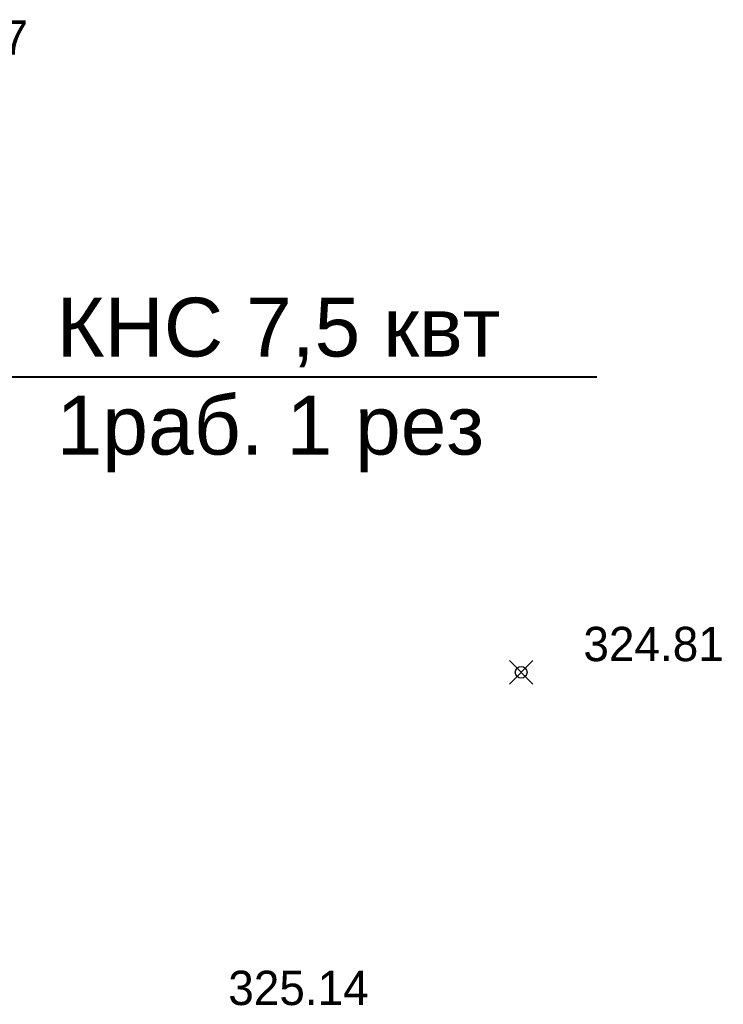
# Model space of a CAD drawing. Header units: metres. Extents: x 703615 to 712205, y 4306166 to 4311183.
# Tile 162 of 256: x 707648 to 707666, y 4308483 to 4308509. Entities that reach past the tile are written whole.
import ezdxf

# ---------------------------------------------------------------- set-up
doc = ezdxf.new("R2010")
doc.units = ezdxf.units.M
doc.header["$LTSCALE"] = 0.5
doc.header["$PDMODE"] = 35
doc.header["$PDSIZE"] = 0.3
doc.layers.add('(004) Точки рельефа', color=7, linetype='Continuous')
doc.layers.add('Экспликация', color=7, linetype='Continuous')
doc.styles.add('D-431', font='txt')
doc.styles.add('стиль2', font='arial.ttf', dxfattribs={"height": 1.5})

msp = doc.modelspace()

# ---------------------------------------------------------------- linework, layer by layer
at = {"color": 7, "lineweight": 40, "elevation": 324.916, "flags": 128}
msp.add_lwpolyline([(707630.388, 4308506.238), (707646.926, 4308499.416), (707663.165, 4308499.416)], dxfattribs=at)
at = {"color": 0, "linetype": 'ByBlock', "lineweight": -2, "transparency": 16777216}
msp.add_point((707661.233, 4308491.884, 324.808), dxfattribs=at)

# ---------------------------------------------------------------- texts
at = {"layer": '(004) Точки рельефа', "style": 'D-431'}
for s, p in [('324.37', (707645.083, 4308507.631, 324.367)), ('324.81', (707662.819, 4308492.168, 324.808)), ('325.14', (707653.767, 4308483.401, 325.139))]:
    msp.add_text(s, height=0.875, dxfattribs=at).set_placement(p)
at = {"layer": 'Экспликация', "linetype": 'Continuous', "lineweight": 15, "transparency": 33554687, "insert": (707649.39, 4308501.434, 325.249), "char_height": 1.5, "attachment_point": 1, "style": 'стиль2'}
msp.add_mtext_dynamic_manual_height_columns('КНС 7,5 квт\\P1раб. 1 рез', width=12.46009, gutter_width=15, heights=[0], dxfattribs=at)

doc.saveas('drawing.dxf')
